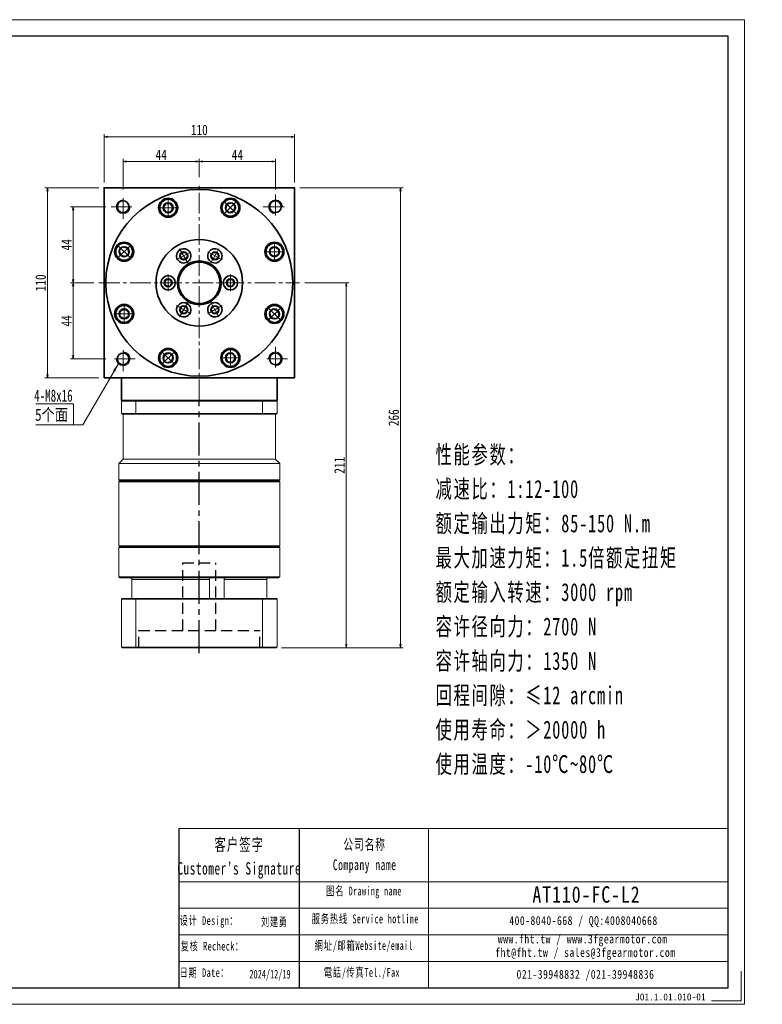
# Model space of a CAD drawing. Header units: millimetres. Extents: x -4 to 815, y 0 to 569.
# Tile 4 of 4: x 386 to 815, y 0 to 569. Entities that reach past the tile are written whole.
import ezdxf

# ---------------------------------------------------------------- set-up
doc = ezdxf.new("R2010")
doc.units = ezdxf.units.MM
doc.set_wipeout_variables(frame=1)
for name, pattern in [('CENTER2', [28.575, 19.05, -3.175, 3.175, -3.175]), ('DASHED2', [9.525, 6.35, -3.175]), ('点画线', [18, 12, -2, 2, -2])]:
    doc.linetypes.add(name, pattern=pattern)
for name, color, linetype in [('3中心线层', 1, 'CENTER2'), ('4虚线层', 6, 'DASHED2'), ('6文字层', 3, 'Continuous'), ('7标注层', 4, 'Continuous')]:
    doc.layers.add(name, color=color, linetype=linetype)
for name, color, linetype, lineweight in [('EB0', 7, 'Continuous', 35), ('SLD-0', 7, 'Continuous', 18), ('中心线层', 1, '点画线', 18), ('图框_外框线', 7, 'Continuous', 18), ('尺寸线层', 3, 'Continuous', 18), ('粗实线层', 7, 'Continuous', 35)]:
    doc.layers.add(name, color=color, linetype=linetype, lineweight=lineweight)
doc.styles.add('宋体', font='SimSun.ttf', dxfattribs={"width": 0.8})
doc.styles.add('标准', font='txt', dxfattribs={"width": 0.667})
doc.styles.add('样式 1', font='SimSun.ttf')
doc.dimstyles.new('A水平标注$0', dxfattribs={"dimtxt": 3.5, "dimasz": 2, "dimexe": 1.5, "dimexo": 3, "dimgap": 1.1, "dimtad": 1, "dimtoh": 1, "dimdec": 4, "dimdsep": 46, "dimtxsty": '宋体', "dimblk": 'OPEN', "dimcen": 3, "dimclrd": 3, "dimclre": 3, "dimclrt": 6, "dimadec": 0, "dimazin": 0, "dimtm": 1e-09, "dimtfac": 1, "dimtdec": 4, "dimtix": 1, "dimtmove": 0, "dimatfit": 3, "dimldrblk": 'OPEN', "dimfxl": 0, "dimlwd": 13, "dimlwe": 13, "dimarcsym": 0})

# ---------------------------------------------------------------- blocks, each defined once
blk = doc.blocks.new('_Open')
at = {"color": 0, "linetype": 'ByBlock', "lineweight": -2}
for p, q in [((-1, 0.17), (0, 0)), ((-1, -0.17), (0, 0)), ((0, 0), (-1, 0))]:
    blk.add_line(p, q, dxfattribs=at)
blk = doc.blocks.new('*D10')
at = {"layer": 'Defpoints', "color": 0, "transparency": 16777216}
for p in [(545.03, 501.63), (435.03, 472.21), (545.03, 472.21)]:
    blk.add_point(p, dxfattribs=at)
at = {"layer": '尺寸线层', "color": 3, "lineweight": 13, "transparency": 16777216}
for p, q in [((435.03, 475.21), (435.03, 503.13)), ((437.03, 501.63), (543.03, 501.63)), ((545.03, 475.21), (545.03, 503.13))]:
    blk.add_line(p, q, dxfattribs=at)
at = {"layer": '尺寸线层', "color": 3, "lineweight": 13, "transparency": 16777216, "xscale": 2, "yscale": 2, "zscale": 2, "rotation": 180}
blk.add_blockref('_Open', (435.03, 501.63), dxfattribs=at)
at = {"layer": '尺寸线层', "color": 3, "lineweight": 13, "transparency": 16777216, "xscale": 2, "yscale": 2, "zscale": 2}
blk.add_blockref('_Open', (545.03, 501.63), dxfattribs=at)
at = {"layer": '尺寸线层', "color": 6, "transparency": 16777216, "insert": (490.03, 505.56), "char_height": 6, "attachment_point": 5, "style": '宋体', "bg_fill": 3, "box_fill_scale": 1.1, "bg_fill_color": 257, "bg_fill_transparency": 0}
blk.add_mtext('110', dxfattribs=at)
blk = doc.blocks.new('*D11')
at = {"layer": 'Defpoints', "color": 0, "transparency": 16777216}
for p in [(402.31, 472.21), (435.03, 472.21), (435.03, 362.21)]:
    blk.add_point(p, dxfattribs=at)
at = {"layer": '尺寸线层', "color": 3, "lineweight": 13, "transparency": 16777216}
for p, q in [((432.03, 472.21), (400.81, 472.21)), ((402.31, 364.21), (402.31, 470.21)), ((432.03, 362.21), (400.81, 362.21))]:
    blk.add_line(p, q, dxfattribs=at)
at = {"layer": '尺寸线层', "color": 3, "lineweight": 13, "transparency": 16777216, "xscale": 2, "yscale": 2, "zscale": 2}
for p, rotation in [((402.31, 472.21), 90), ((402.31, 362.21), 270)]:
    blk.add_blockref('_Open', p, dxfattribs=dict(at, rotation=rotation))
at = {"layer": '尺寸线层', "color": 6, "transparency": 16777216, "insert": (398.38, 417.21), "char_height": 6, "attachment_point": 5, "rotation": 90, "style": '宋体', "bg_fill": 3, "box_fill_scale": 1.1, "bg_fill_color": 257, "bg_fill_transparency": 0}
blk.add_mtext('110', dxfattribs=at)
blk = doc.blocks.new('*D12')
at = {"layer": 'Defpoints', "color": 0, "transparency": 16777216}
for p in [(439.03, 461.21), (417.17, 417.21), (432.03, 417.21)]:
    blk.add_point(p, dxfattribs=at)
at = {"layer": '尺寸线层', "color": 3, "lineweight": 13, "transparency": 16777216}
for p, q in [((436.03, 461.21), (415.67, 461.21)), ((417.17, 459.21), (417.17, 419.21)), ((429.03, 417.21), (415.67, 417.21))]:
    blk.add_line(p, q, dxfattribs=at)
at = {"layer": '尺寸线层', "color": 3, "lineweight": 13, "transparency": 16777216, "xscale": 2, "yscale": 2, "zscale": 2}
for p, rotation in [((417.17, 461.21), 90), ((417.17, 417.21), 270)]:
    blk.add_blockref('_Open', p, dxfattribs=dict(at, rotation=rotation))
at = {"layer": '尺寸线层', "color": 6, "transparency": 16777216, "insert": (413.28, 439.21), "char_height": 6, "attachment_point": 5, "rotation": 90, "style": '宋体', "bg_fill": 3, "box_fill_scale": 1.1, "bg_fill_color": 257, "bg_fill_transparency": 0}
blk.add_mtext('44', dxfattribs=at)
blk = doc.blocks.new('*D13')
at = {"layer": 'Defpoints', "color": 0, "transparency": 16777216}
for p in [(432.03, 417.21), (417.17, 373.21), (439.03, 373.21)]:
    blk.add_point(p, dxfattribs=at)
at = {"layer": '尺寸线层', "color": 3, "lineweight": 13, "transparency": 16777216}
for p, q in [((429.03, 417.21), (415.67, 417.21)), ((417.17, 415.21), (417.17, 375.21)), ((436.03, 373.21), (415.67, 373.21))]:
    blk.add_line(p, q, dxfattribs=at)
at = {"layer": '尺寸线层', "color": 3, "lineweight": 13, "transparency": 16777216, "xscale": 2, "yscale": 2, "zscale": 2}
for p, rotation in [((417.17, 417.21), 90), ((417.17, 373.21), 270)]:
    blk.add_blockref('_Open', p, dxfattribs=dict(at, rotation=rotation))
at = {"layer": '尺寸线层', "color": 6, "transparency": 16777216, "insert": (413.28, 395.21), "char_height": 6, "attachment_point": 5, "rotation": 90, "style": '宋体', "bg_fill": 3, "box_fill_scale": 1.1, "bg_fill_color": 257, "bg_fill_transparency": 0}
blk.add_mtext('44', dxfattribs=at)
blk = doc.blocks.new('*D14')
at = {"layer": 'Defpoints', "color": 0, "transparency": 16777216}
for p in [(490.03, 487.35), (490.03, 475.21), (446.03, 468.21)]:
    blk.add_point(p, dxfattribs=at)
at = {"layer": '尺寸线层', "color": 3, "lineweight": 13, "transparency": 16777216}
for p, q in [((446.03, 471.21), (446.03, 488.85)), ((448.03, 487.35), (488.03, 487.35)), ((490.03, 478.21), (490.03, 488.85))]:
    blk.add_line(p, q, dxfattribs=at)
at = {"layer": '尺寸线层', "color": 3, "lineweight": 13, "transparency": 16777216, "xscale": 2, "yscale": 2, "zscale": 2, "rotation": 180}
blk.add_blockref('_Open', (446.03, 487.35), dxfattribs=at)
at = {"layer": '尺寸线层', "color": 3, "lineweight": 13, "transparency": 16777216, "xscale": 2, "yscale": 2, "zscale": 2}
blk.add_blockref('_Open', (490.03, 487.35), dxfattribs=at)
at = {"layer": '尺寸线层', "color": 6, "transparency": 16777216, "insert": (468.03, 491.25), "char_height": 6, "attachment_point": 5, "style": '宋体', "bg_fill": 3, "box_fill_scale": 1.1, "bg_fill_color": 257, "bg_fill_transparency": 0}
blk.add_mtext('44', dxfattribs=at)
blk = doc.blocks.new('*D15')
at = {"layer": 'Defpoints', "color": 0, "transparency": 16777216}
for p in [(534.03, 487.35), (490.03, 475.21), (534.03, 468.21)]:
    blk.add_point(p, dxfattribs=at)
at = {"layer": '尺寸线层', "color": 3, "lineweight": 13, "transparency": 16777216}
for p, q in [((490.03, 478.21), (490.03, 488.85)), ((492.03, 487.35), (532.03, 487.35)), ((534.03, 471.21), (534.03, 488.85))]:
    blk.add_line(p, q, dxfattribs=at)
at = {"layer": '尺寸线层', "color": 3, "lineweight": 13, "transparency": 16777216, "xscale": 2, "yscale": 2, "zscale": 2, "rotation": 180}
blk.add_blockref('_Open', (490.03, 487.35), dxfattribs=at)
at = {"layer": '尺寸线层', "color": 3, "lineweight": 13, "transparency": 16777216, "xscale": 2, "yscale": 2, "zscale": 2}
blk.add_blockref('_Open', (534.03, 487.35), dxfattribs=at)
at = {"layer": '尺寸线层', "color": 6, "transparency": 16777216, "insert": (512.03, 491.25), "char_height": 6, "attachment_point": 5, "style": '宋体', "bg_fill": 3, "box_fill_scale": 1.1, "bg_fill_color": 257, "bg_fill_transparency": 0}
blk.add_mtext('44', dxfattribs=at)
blk = doc.blocks.new('*X5')
at = {"layer": '中心线层', "linetype": '点画线', "lineweight": 18}
for p, q in [((-5.64, 0), (5.64, 0)), ((0, -5.64), (0, 5.64))]:
    blk.add_line(p, q, dxfattribs=at)
at = {"layer": '粗实线层'}
for p, q in [((-2.89, 0), (-1.44, 2.5)), ((-2.89, 0), (-1.44, -2.5)), ((-1.44, 2.5), (1.44, 2.5)), ((2.89, 0), (1.44, 2.5)), ((2.89, 0), (1.44, 2.5)), ((2.89, 0), (1.44, -2.5)), ((-1.44, -2.5), (1.44, -2.5))]:
    blk.add_line(p, q, dxfattribs=at)
blk.add_circle((0, 0), 2.89, dxfattribs=at)
for start, end in [(0, 180), (180, 360)]:
    blk.add_arc((0, 0), 4.89, start, end, dxfattribs=at)
blk = doc.blocks.new('*X9')
at = {"layer": '中心线层', "linetype": '点画线', "lineweight": 18}
for p, q in [((-4.76, 0), (4.76, 0)), ((0, -4.76), (0, 4.76))]:
    blk.add_line(p, q, dxfattribs=at)
at = {"layer": '粗实线层'}
for p, q in [((-2.31, 0), (-1.15, 2)), ((-2.31, 0), (-1.15, -2)), ((-1.15, 2), (1.15, 2)), ((2.31, 0), (1.15, 2)), ((2.31, 0), (1.15, 2)), ((2.31, 0), (1.15, -2)), ((-1.15, -2), (1.15, -2))]:
    blk.add_line(p, q, dxfattribs=at)
blk.add_circle((0, 0), 2.31, dxfattribs=at)
for start, end in [(0, 180), (180, 360)]:
    blk.add_arc((0, 0), 4.14, start, end, dxfattribs=at)
blk = doc.blocks.new('3432432432')
at = {"color": 7, "linetype": 'Continuous'}
for radius in [25, 12.68, 12]:
    blk.add_circle((0, 0), radius, dxfattribs=at)
at = {"layer": '粗实线层'}
for p, rotation in [((-9, 15.59), 299.9999999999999), ((9, 15.59), 240), ((18, 0), 180), ((-9, -15.59), 59.99999999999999), ((9, -15.59), 120)]:
    blk.add_blockref('*X9', p, dxfattribs=dict(at, rotation=rotation))
blk.add_blockref('*X9', (-18, 0), dxfattribs=at)
blk = doc.blocks.new('*D33')
at = {"layer": 'Defpoints', "color": 0, "transparency": 16777216}
for p in [(548.03, 417.21), (534.62, 206.21), (574.96, 206.21)]:
    blk.add_point(p, dxfattribs=at)
at = {"layer": '尺寸线层', "color": 3, "lineweight": 13, "transparency": 16777216}
for p, q in [((551.03, 417.21), (576.46, 417.21)), ((574.96, 415.21), (574.96, 208.21)), ((537.62, 206.21), (576.46, 206.21))]:
    blk.add_line(p, q, dxfattribs=at)
at = {"layer": '尺寸线层', "color": 3, "lineweight": 13, "transparency": 16777216, "xscale": 2, "yscale": 2, "zscale": 2}
for p, rotation in [((574.96, 417.21), 90), ((574.96, 206.21), 270)]:
    blk.add_blockref('_Open', p, dxfattribs=dict(at, rotation=rotation))
at = {"layer": '尺寸线层', "color": 6, "transparency": 16777216, "insert": (571.04, 311.71), "char_height": 6, "attachment_point": 5, "rotation": 90, "style": '宋体', "bg_fill": 3, "box_fill_scale": 1.1, "bg_fill_color": 257, "bg_fill_transparency": 0}
blk.add_mtext('211', dxfattribs=at)
blk = doc.blocks.new('*D34')
at = {"layer": 'Defpoints', "color": 0, "transparency": 16777216}
for p in [(545.03, 472.21), (534.62, 206.21), (606.3, 206.21)]:
    blk.add_point(p, dxfattribs=at)
at = {"layer": '尺寸线层', "color": 3, "lineweight": 13, "transparency": 16777216}
for p, q in [((548.03, 472.21), (607.8, 472.21)), ((606.3, 470.21), (606.3, 208.21)), ((537.62, 206.21), (607.8, 206.21))]:
    blk.add_line(p, q, dxfattribs=at)
at = {"layer": '尺寸线层', "color": 3, "lineweight": 13, "transparency": 16777216, "xscale": 2, "yscale": 2, "zscale": 2}
for p, rotation in [((606.3, 472.21), 90), ((606.3, 206.21), 270)]:
    blk.add_blockref('_Open', p, dxfattribs=dict(at, rotation=rotation))
at = {"layer": '尺寸线层', "color": 6, "transparency": 16777216, "insert": (602.37, 339.21), "char_height": 6, "attachment_point": 5, "rotation": 90, "style": '宋体', "bg_fill": 3, "box_fill_scale": 1.1, "bg_fill_color": 257, "bg_fill_transparency": 0}
blk.add_mtext('266', dxfattribs=at)

msp = doc.modelspace()

# ---------------------------------------------------------------- linework, layer by layer
at = {"color": 7, "linetype": 'Continuous', "lineweight": 15}
for p, q in [((445.02497, 348.71016), (453.43262, 348.71016)), ((445.02497, 341.71016), (445.02497, 348.71016)), ((453.61069, 349.21016), (445.52497, 349.21016)), ((453.43262, 348.71016), (453.43262, 341.71016)), ((453.43262, 348.71016), (526.61732, 348.71016)), ((526.43925, 349.21016), (453.61069, 349.21016)), ((526.61732, 341.71016), (526.61732, 348.71016)), ((453.43262, 341.71016), (445.02497, 341.71016)), ((526.61732, 341.71016), (453.43262, 341.71016)), ((445.52497, 341.21016), (453.61069, 341.21016)), ((453.61069, 341.21016), (526.43925, 341.21016)), ((443.52497, 302.21016), (490.02497, 302.21016)), ((490.02497, 302.71016), (444.02497, 302.71016)), ((443.52497, 264.21016), (490.02497, 264.21016)), ((490.02497, 264.71016), (444.02497, 264.71016)), ((451.0242, 245.71016), (495.8534, 245.71016)), ((451.0242, 234.71016), (451.0242, 245.71016)), ((495.8534, 245.71016), (495.8534, 234.71016)), ((504.38482, 234.71016), (504.38482, 245.71016)), ((504.38482, 245.71016), (529.02574, 245.71016)), ((529.02574, 245.71016), (529.02574, 234.71016)), ((445.02497, 234.31016), (453.43262, 234.31016)), ((445.02497, 234.31016), (445.02497, 206.61016)), ((453.575, 234.71016), (445.42497, 234.71016)), ((453.43262, 234.31016), (526.61732, 234.31016)), ((453.43262, 234.31016), (453.43262, 206.61016)), ((526.47494, 234.71016), (453.575, 234.71016)), ((526.61732, 234.31016), (526.61732, 206.61016)), ((453.43262, 206.61016), (445.02497, 206.61016)), ((445.42497, 206.21016), (453.575, 206.21016)), ((526.61732, 206.61016), (453.43262, 206.61016)), ((453.575, 206.21016), (526.47494, 206.21016))]:
    msp.add_line(p, q, dxfattribs=at)
msp.add_line((547.71019, 101.60472), (547.71019, 9.56958))
for points in [[(445.52497, 349.21016), (445.02497, 348.71016)], [(453.61069, 349.21016), (453.43262, 348.71016)], [(526.43925, 349.21016), (526.61732, 348.71016)], [(445.02497, 341.71016), (445.52497, 341.21016)], [(453.43262, 341.71016), (453.61069, 341.21016)], [(526.61732, 341.71016), (526.43925, 341.21016)], [(446.02497, 315.21016), (446.02497, 341.21016)], [(443.52497, 312.71016), (446.02497, 315.21016)], [(443.52497, 303.21016), (443.52497, 312.71016)], [(444.02497, 302.71016), (443.52497, 303.21016)], [(443.52497, 302.21016), (444.02497, 302.71016)], [(443.52497, 265.21016), (443.52497, 302.21016)], [(444.02497, 264.71016), (443.52497, 265.21016)], [(443.52497, 264.21016), (444.02497, 264.71016)], [(443.52497, 247.21016), (443.52497, 264.21016)], [(444.02497, 246.71016), (443.52497, 247.21016)], [(445.02497, 234.31016), (445.42497, 234.71016)], [(453.43262, 234.31016), (453.575, 234.71016)], [(526.61732, 234.31016), (526.47494, 234.71016)], [(445.02497, 206.61016), (445.42497, 206.21016)], [(453.575, 206.21016), (453.43262, 206.61016)], [(526.47494, 206.21016), (526.61732, 206.61016)]]:
    msp.add_open_spline(points, degree=1, dxfattribs=at)
for points, knots in [([(451.0242, 245.71016), (451.01397, 245.82024), (450.99351, 246.04038), (450.83393, 246.33527), (450.59471, 246.5632), (450.31723, 246.69095), (450.12672, 246.70458), (450.04874, 246.71016)], [0, 0, 0, 0, 0.20903468, 0.41802702, 0.631427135, 0.849138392, 1, 1, 1, 1]), ([(495.82338, 246.58663), (495.82291, 246.57916), (495.81994, 246.53207), (495.83258, 246.34889), (495.84875, 246.05589), (495.85185, 245.82542), (495.8534, 245.71016)], [0, 0, 0, 0, 0.058585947, 0.369068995, 0.684466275, 1, 1, 1, 1]), ([(504.38482, 245.71016), (504.39144, 245.82024), (504.4047, 246.04038), (504.50403, 246.33527), (504.64048, 246.5632), (504.78214, 246.69095), (504.86466, 246.70458), (504.89844, 246.71016)], [0, 0, 0, 0, 0.20903468, 0.41802702, 0.631427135, 0.849138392, 1, 1, 1, 1]), ([(530.0012, 246.71016), (529.9843, 246.70988), (529.85899, 246.70781), (529.62676, 246.65447), (529.3461, 246.47923), (529.1372, 246.21581), (529.03764, 245.94196), (529.02877, 245.76915), (529.02574, 245.71016)], [0, 0, 0, 0, 0.032681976, 0.242401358, 0.454080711, 0.670711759, 0.887588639, 1, 1, 1, 1])]:
    msp.add_open_spline(points, degree=3, knots=knots, dxfattribs=at)
at = {"layer": '3中心线层'}
msp.add_line((490.02836, 203.08992), (490.02586, 349.21016), dxfattribs=at)
at = {"layer": '4虚线层'}
for p, q in [((480.52742, 255.21016), (499.52742, 255.21016)), ((480.57024, 216.20971), (480.52742, 255.21016)), ((499.57024, 216.20971), (499.52742, 255.21016)), ((455.0283, 206.21016), (455.07024, 216.20971)), ((455.07024, 216.20971), (525.07024, 216.20971)), ((525.0283, 206.21016), (525.07024, 216.20971))]:
    msp.add_line(p, q, dxfattribs=at)
at = {"layer": '7标注层', "color": 0}
msp.add_line((478.28406, 101.60472), (478.28406, 9.58532), dxfattribs=at)
at = {"layer": 'EB0'}
for p, q in [((535.02586, 349.21016), (445.02586, 349.21016)), ((530.02586, 349.21016), (535.02586, 349.21016))]:
    msp.add_line(p, q, dxfattribs=at)
at = {"layer": '中心线层'}
for p, q in [((490.02586, 349.21016), (490.02586, 475.20536)), ((446.02586, 454.21016), (446.02586, 468.21016)), ((534.02586, 468.21016), (534.02586, 454.21016)), ((439.02586, 461.21016), (453.02586, 461.21016)), ((527.02586, 461.21016), (541.02586, 461.21016)), ((432.02586, 417.21016), (548.02586, 417.21016)), ((446.02586, 366.21016), (446.02586, 380.21016)), ((534.02586, 380.21016), (534.02586, 366.21016)), ((453.02586, 373.21016), (439.02586, 373.21016)), ((541.02586, 373.21016), (527.02586, 373.21016))]:
    msp.add_line(p, q, dxfattribs=at)
at = {"layer": '图框_外框线'}
for p, q in [((478.28406, 101.60472), (547.71019, 101.60472)), ((547.71019, 101.60472), (547.71019, 9.58532)), ((547.71019, 101.60472), (795.58142, 101.60472)), ((622.51217, 101.60472), (622.51217, 9.58532)), ((478.28406, 70.89777), (547.71019, 70.89777)), ((547.71019, 70.89777), (795.58142, 70.89777)), ((478.28406, 55.5443), (795.58142, 55.5443)), ((478.28406, 40.19083), (795.58142, 40.19083)), ((478.28406, 24.83735), (795.58142, 24.83735))]:
    msp.add_line(p, q, dxfattribs=at)
at = {"layer": '图框_外框线', "color": 3}
msp.add_lwpolyline([(803.24968, 19.17064), (803.24968, 1.91706), (785.9961, 1.91706)], dxfattribs=at)
at = {"layer": '尺寸线层', "color": 0}
for p, q in [((417.30964, 347.25124), (395.47784, 347.25124)), ((417.30964, 335.14432), (417.30964, 347.25124)), ((417.30964, 335.14432), (395.47784, 335.14432)), ((422.70964, 335.14432), (417.30964, 335.14432))]:
    msp.add_line(p, q, dxfattribs=at)
at = {"layer": '粗实线层'}
for p, q in [((445.02586, 362.21016), (535.02586, 362.21016)), ((445.02586, 349.21016), (445.02586, 362.21016)), ((445.02586, 362.21016), (535.02586, 362.21016)), ((535.02586, 349.21016), (535.02586, 362.21016))]:
    msp.add_line(p, q, dxfattribs=at)
for points in [[(435.02586, 362.21016), (435.02586, 472.21016)], [(435.02586, 471.61016), (435.02586, 472.21016), (545.02586, 472.21016), (545.02586, 471.61016)], [(545.02586, 362.21016), (545.02586, 472.21016)], [(545.02586, 362.21016), (435.02586, 362.21016)]]:
    msp.add_lwpolyline(points, dxfattribs=at)
for centre, radius in [((446.02586, 461.21016), 3.4), ((534.02586, 461.21016), 3.4), ((533.4482, 435.19628), 5.5), ((533.4482, 399.22404), 5.5), ((446.02586, 373.21016), 3.4), ((472.03974, 373.78782), 5.5), ((508.01198, 373.78782), 5.5), ((534.02586, 373.21016), 3.4)]:
    msp.add_circle(centre, radius, dxfattribs=at)
at = {"layer": '粗实线层', "lineweight": 18}
for centre, start, end in [((446.02586, 461.21016), 90, 360), ((534.02586, 461.21016), 0, 270), ((446.02586, 373.21016), 180, 90), ((534.02586, 373.21016), 270, 180)]:
    msp.add_arc(centre, 4, start, end, dxfattribs=at)

# ---------------------------------------------------------------- texts
at = {"layer": '6文字层', "insert": (741.8284, 6.25205), "char_height": 4, "width": 43.304423, "attachment_point": 1, "style": '样式 1'}
msp.add_mtext('J01.1.01.010-01', dxfattribs=at)
at = {"layer": 'SLD-0', "color": 1, "attachment_point": 2, "line_spacing_factor": 1.15057}
for s, insert, char_height, width, style in [("{\\fNSimSun|b0|i0|c134|p49;\\T1.1;客户签字\\PCustomer's Signature}", (513.11679, 95.92381), 7.1649538, 89.1327638, '标准'), ('{\\fNSimSun|b0|i0|c134|p49;\\T1.1;公司名称\\PCompany name}', (585.5856, 95.54346), 6.141389, 79.5118118, '标准'), ('{\\fNSimSun|b0|i0|c134|p49;\\T1.1;图名 Drawing name}', (585.16581, 68.06758), 5.1178241, 65.4502374, '标准'), ('\\pt35.82475;{\\H1.5456x;\\T1.1;\\C256;AT110-FC-L2}', (713.76691, 68.25102), 6.141389, 52.1428074, '宋体'), ('{\\fNSimSun|b0|i0|c134|p49;\\T1.1;服务热线 Service hotline}', (585.89155, 51.97468), 5.1178241, 72.917852, '标准'), ('\\T1.1;400-8040-668 / QQ:4008040668', (712.04785, 50.99678), 5.1178241, 149.0075441, '宋体'), ('\\T1.1;www.fht.tw / www.3fgearmotor.com ', (711.57596, 40.33705), 5.1178241, 149.1752854, '宋体'), ('{\\fNSimSun|b0|i0|c134|p49;\\T1.1;網址/邮箱Website/email}', (585.09465, 36.55548), 5.1178241, 75.9006207, '标准'), ('\\pt61.41389;{\\T1.1;fht@fht.tw / sales@3fgearmotor.com }', (713.13567, 32.54395), 5.1178241, 149.1752854, '宋体'), ('{\\fNSimSun|b0|i0|c134|p49;\\T1.1;電話/传真Tel./Fax}', (583.94803, 21.01606), 5.1178241, 76.8134827, '标准'), ('\\T1.1;021-39948832 /021-39948836 ', (713.18918, 19.89708), 5.1178241, 113.9066151, '宋体')]:
    msp.add_mtext(s, dxfattribs=dict(at, insert=insert, char_height=char_height, width=width, style=style))
at = {"layer": 'SLD-0', "color": 1, "char_height": 5, "attachment_point": 2, "style": '标准'}
for s, insert, width in [('{\\fNSimSun|b0|i0|c134|p49;\\T1.1;设计 \\fNSimSun|b0|i0|c0|p49;Design\\fNSimSun|b0|i0|c134|p49;：}', (495.61346, 50.93938), 31.9717109), ('{\\fSimSun|b0|i0|c134|p2;\\T1.1;刘建勇}', (533.42365, 50.18087), 31.9717109), ('{\\fNSimSun|b0|i0|c134|p49;\\T1.1;复核 \\fNSimSun|b0|i0|c0|p49;Recheck\\fNSimSun|b0|i0|c134|p49;：}', (497.50287, 36.11598), 51.4568896), ('{\\fNSimSun|b0|i0|c134|p49;\\T1.1;日期 Date：}', (492.98771, 20.84785), 31.9717109), ('{\\fNSimSun|b0|i0|c134|p49;2024/12/19}', (530.90878, 19.9399), 31.9717109)]:
    msp.add_mtext(s, dxfattribs=dict(at, insert=insert, width=width))
at = {"layer": '尺寸线层', "color": 0}
for s, style, width, p in [('4-M8x16', '标准', 0.667, (394.61244, 348.49259)), ('5个面', '宋体', 0.8, (395.0967, 337.43265))]:
    msp.add_text(s, height=7, dxfattribs=dict(at, style=style, width=width)).set_placement(p)
at = {"layer": '尺寸线层', "insert": (626.55341, 323.09506), "char_height": 7.2576, "width": 207.9465973, "attachment_point": 1, "line_spacing_factor": 1.15057, "style": '标准'}
msp.add_mtext('{\\fNSimSun|b0|i0|c134|p49;\\H1.42857x;\\T1.1;性能参数：\\P减速比：1:12-100\\P额定输出力矩：85-150 N.m\\P最大加速力矩：1.5倍额定扭矩\\P额定输入转速：3000 rpm\\P容许径向力：2700 N\\P容许轴向力：1350 N\\P回程间隙：≤12 arcmin\\P使用寿命：＞20000 h\\P使用温度：-10℃~80℃}', dxfattribs=at)

# ---------------------------------------------------------------- next in the draw order: dimensions: what is measured, and where the dimension line sits
at = {"layer": '尺寸线层'}
dim = msp.add_linear_dim(base=(545.02586, 501.62512), p1=(435.02586, 472.21016), p2=(545.02586, 472.21016), dimstyle='A水平标注$0', override={"dimtxt": 6, "dimgap": 1, "dimdec": 1, "dimpost": '<>', "dimblk": 'Open', "dimtvp": 0.1, "dimtfill": 1, "dimtfillclr": 256}, dxfattribs=at)
dim.commit()
dim.dimension.update_dxf_attribs({"geometry": '*D10', "text_midpoint": (490.02586, 501.62512), "dimtype": 160})

# ---------------------------------------------------------------- next in the draw order: dimensions: what is measured, and where the dimension line sits
dim = msp.add_linear_dim(base=(490.02586, 487.35404), p1=(446.02586, 468.21016), p2=(490.02586, 475.20536), dimstyle='A水平标注$0', override={"dimtxt": 6, "dimgap": 1, "dimdec": 1, "dimpost": '<>', "dimblk": 'Open', "dimtvp": 0.1, "dimtfill": 1, "dimtfillclr": 256}, dxfattribs=at)
dim.commit()
dim.dimension.update_dxf_attribs({"geometry": '*D14', "text_midpoint": (468.02586, 487.35404), "dimtype": 160})
dim = msp.add_linear_dim(base=(402.3098, 472.21016), p1=(435.02586, 362.21016), p2=(435.02586, 472.21016), angle=90, dimstyle='A水平标注$0', override={"dimtxt": 6, "dimgap": 1, "dimdec": 1, "dimpost": '<>', "dimblk": 'Open', "dimtvp": 0.1, "dimtfill": 1, "dimtfillclr": 256}, dxfattribs=at)
dim.commit()
dim.dimension.update_dxf_attribs({"geometry": '*D11', "text_midpoint": (402.3098, 417.21016), "dimtype": 160})

# ---------------------------------------------------------------- next in the draw order: linework, layer by layer
at = {"layer": '粗实线层'}
msp.add_circle((472.03974, 460.6325), 5.5, dxfattribs=at)

# ---------------------------------------------------------------- next in the draw order: dimensions: what is measured, and where the dimension line sits
at = {"layer": '尺寸线层'}
dim = msp.add_linear_dim(base=(534.02586, 487.35404), p1=(490.02586, 475.20536), p2=(534.02586, 468.21016), dimstyle='A水平标注$0', override={"dimtxt": 6, "dimgap": 1, "dimdec": 1, "dimpost": '<>', "dimblk": 'Open', "dimtvp": 0.1, "dimtfill": 1, "dimtfillclr": 256}, dxfattribs=at)
dim.commit()
dim.dimension.update_dxf_attribs({"geometry": '*D15', "text_midpoint": (512.02586, 487.35404), "dimtype": 160})
dim = msp.add_linear_dim(base=(417.17488, 417.21016), p1=(439.02586, 461.21016), p2=(432.02586, 417.21016), angle=270, dimstyle='A水平标注$0', override={"dimtxt": 6, "dimgap": 1, "dimdec": 1, "dimpost": '<>', "dimblk": 'Open', "dimtvp": 0.1, "dimtfill": 1, "dimtfillclr": 256}, dxfattribs=at)
dim.commit()
dim.dimension.update_dxf_attribs({"geometry": '*D12', "text_midpoint": (417.17488, 439.21016), "dimtype": 160})

# ---------------------------------------------------------------- next in the draw order: linework, layer by layer
at = {"layer": '粗实线层'}
for centre in [(508.01198, 460.6325), (446.60352, 435.19628)]:
    msp.add_circle(centre, 5.5, dxfattribs=at)

# ---------------------------------------------------------------- next in the draw order: block references
at = {"layer": '粗实线层', "rotation": 315.0000000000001}
msp.add_blockref('*X5', (508.01198, 460.6325), dxfattribs=at)

# ---------------------------------------------------------------- next in the draw order: dimensions: what is measured, and where the dimension line sits
at = {"layer": '尺寸线层'}
dim = msp.add_linear_dim(base=(417.17488, 373.21016), p1=(432.02586, 417.21016), p2=(439.02586, 373.21016), angle=270, dimstyle='A水平标注$0', override={"dimtxt": 6, "dimgap": 1, "dimdec": 1, "dimpost": '<>', "dimblk": 'Open', "dimtvp": 0.1, "dimtfill": 1, "dimtfillclr": 256}, dxfattribs=at)
dim.commit()
dim.dimension.update_dxf_attribs({"geometry": '*D13', "text_midpoint": (417.17488, 395.21016), "dimtype": 160})

# ---------------------------------------------------------------- next in the draw order: hatches: boundary and pattern name
at = {"layer": '尺寸线层', "linetype": 'Continuous'}
msp.add_hatch(color=0, dxfattribs=at).paths.add_polyline_path([(443.44392, 370.82717), (441.31453, 365.81905), (440.14728, 366.49731)], flags=0)

# ---------------------------------------------------------------- next in the draw order: linework, layer by layer
at = {"layer": '尺寸线层', "color": 0, "linetype": 'Continuous'}
msp.add_line((443.44392, 370.82717), (422.70964, 335.14432), dxfattribs=at)
at = {"layer": '粗实线层'}
for centre, radius in [((490.02586, 417.21016), 54), ((446.60352, 399.22404), 5.5)]:
    msp.add_circle(centre, radius, dxfattribs=at)

# ---------------------------------------------------------------- next in the draw order: block references
msp.add_blockref('3432432432', (490.02586, 417.21016), dxfattribs=at)

# ---------------------------------------------------------------- next in the draw order: wipeouts: each hides what was drawn before it
for points in [[(476.92974, 460.6325), (476.86043, 461.4529), (476.86043, 461.4529), (476.44502, 462.75513), (475.6854, 463.89152), (474.64093, 464.77326), (473.39321, 465.33145), (472.03974, 465.5225), (472.03974, 465.5225), (472.03974, 465.5225), (470.68626, 465.33145), (469.43855, 464.77326), (468.39407, 463.89152), (467.63446, 462.75513), (467.21905, 461.4529), (467.21905, 461.4529), (467.21905, 461.4529), (467.14974, 460.6325), (467.14974, 460.6325), (467.14974, 460.6325), (467.31636, 459.36687), (467.80487, 458.1875), (468.58199, 457.17474), (469.59474, 456.39763), (470.77411, 455.90912), (472.03974, 455.7425), (472.03974, 455.7425), (472.03974, 455.7425), (473.55083, 455.98183), (474.91401, 456.6764), (475.99583, 457.75823), (476.6904, 459.1214)], [(450.06127, 438.65403), (449.43215, 439.18513), (449.43215, 439.18513), (448.21759, 439.81222), (446.87692, 440.07863), (445.51488, 439.96356), (444.23791, 439.47599), (443.14577, 438.65403), (443.14577, 438.65403), (443.14577, 438.65403), (442.32381, 437.56189), (441.83624, 436.28492), (441.72117, 434.92288), (441.98759, 433.58221), (442.61467, 432.36765), (442.61467, 432.36765), (442.61467, 432.36765), (443.14577, 431.73853), (443.14577, 431.73853), (443.14577, 431.73853), (444.15852, 430.96141), (445.3379, 430.4729), (446.60352, 430.30628), (447.86915, 430.4729), (449.04852, 430.96141), (450.06127, 431.73853), (450.06127, 431.73853), (450.06127, 431.73853), (450.96054, 432.97627), (451.43332, 434.43131), (451.43332, 435.96124), (450.96054, 437.41629)], [(533.4482, 430.30628), (534.2686, 430.37559), (534.2686, 430.37559), (535.57084, 430.791), (536.70722, 431.55061), (537.58896, 432.59509), (538.14716, 433.84281), (538.3382, 435.19628), (538.3382, 435.19628), (538.3382, 435.19628), (538.14716, 436.54975), (537.58896, 437.79747), (536.70722, 438.84194), (535.57084, 439.60156), (534.2686, 440.01697), (534.2686, 440.01697), (534.2686, 440.01697), (533.4482, 440.08628), (533.4482, 440.08628), (533.4482, 440.08628), (532.18257, 439.91966), (531.0032, 439.43114), (529.99045, 438.65403), (529.21333, 437.64128), (528.72482, 436.4619), (528.5582, 435.19628), (528.5582, 435.19628), (528.5582, 435.19628), (528.79753, 433.68519), (529.4921, 432.32201), (530.57393, 431.24019), (531.9371, 430.54561)], [(446.60352, 404.11404), (445.78312, 404.04473), (445.78312, 404.04473), (444.48088, 403.62932), (443.3445, 402.8697), (442.46276, 401.82523), (441.90456, 400.57751), (441.71352, 399.22404), (441.71352, 399.22404), (441.71352, 399.22404), (441.90456, 397.87056), (442.46276, 396.62284), (443.3445, 395.57837), (444.48088, 394.81875), (445.78312, 394.40335), (445.78312, 394.40335), (445.78312, 394.40335), (446.60352, 394.33404), (446.60352, 394.33404), (446.60352, 394.33404), (447.86915, 394.50066), (449.04852, 394.98917), (450.06127, 395.76628), (450.83839, 396.77904), (451.3269, 397.95841), (451.49352, 399.22404), (451.49352, 399.22404), (451.49352, 399.22404), (451.25419, 400.73513), (450.55961, 402.09831), (449.47779, 403.18013), (448.11461, 403.8747)], [(529.99045, 395.76628), (530.61957, 395.23518), (530.61957, 395.23518), (531.83412, 394.6081), (533.1748, 394.34168), (534.53684, 394.45676), (535.81381, 394.94432), (536.90595, 395.76628), (536.90595, 395.76628), (536.90595, 395.76628), (537.72791, 396.85842), (538.21548, 398.1354), (538.33055, 399.49743), (538.06413, 400.83811), (537.43705, 402.05267), (537.43705, 402.05267), (537.43705, 402.05267), (536.90595, 402.68179), (536.90595, 402.68179), (536.90595, 402.68179), (535.8932, 403.4589), (534.71382, 403.94741), (533.4482, 404.11404), (532.18257, 403.94741), (531.0032, 403.4589), (529.99045, 402.68179), (529.99045, 402.68179), (529.99045, 402.68179), (529.09118, 401.44405), (528.6184, 399.989), (528.6184, 398.45907), (529.09118, 397.00402)], [(468.58199, 377.24557), (468.05089, 376.61645), (468.05089, 376.61645), (467.4238, 375.40189), (467.15739, 374.06122), (467.27246, 372.69918), (467.76002, 371.4222), (468.58199, 370.33007), (468.58199, 370.33007), (468.58199, 370.33007), (469.67412, 369.5081), (470.9511, 369.02054), (472.31314, 368.90547), (473.65381, 369.17188), (474.86837, 369.79897), (474.86837, 369.79897), (474.86837, 369.79897), (475.49749, 370.33007), (475.49749, 370.33007), (475.49749, 370.33007), (476.2746, 371.34282), (476.76312, 372.52219), (476.92974, 373.78782), (476.76312, 375.05344), (476.2746, 376.23282), (475.49749, 377.24557), (475.49749, 377.24557), (475.49749, 377.24557), (474.25975, 378.14484), (472.8047, 378.61762), (471.27477, 378.61762), (469.81972, 378.14484)], [(503.12198, 373.78782), (503.19129, 372.96742), (503.19129, 372.96742), (503.6067, 371.66518), (504.36632, 370.5288), (505.41079, 369.64706), (506.65851, 369.08886), (508.01198, 368.89782), (508.01198, 368.89782), (508.01198, 368.89782), (509.36545, 369.08886), (510.61317, 369.64706), (511.65765, 370.5288), (512.41726, 371.66518), (512.83267, 372.96742), (512.83267, 372.96742), (512.83267, 372.96742), (512.90198, 373.78782), (512.90198, 373.78782), (512.90198, 373.78782), (512.73536, 375.05344), (512.24685, 376.23282), (511.46973, 377.24557), (510.45698, 378.02268), (509.27761, 378.5112), (508.01198, 378.67782), (508.01198, 378.67782), (508.01198, 378.67782), (506.50089, 378.43849), (505.13771, 377.74391), (504.05589, 376.66209), (503.36131, 375.29891)]]:
    msp.add_wipeout(points).dxf.layer = '粗实线层'

# ---------------------------------------------------------------- next in the draw order: linework, layer by layer
at = {"layer": '图框_外框线', "color": 3}
msp.add_lwpolyline([(0, 0), (805.16674, 0), (805.16674, 569.36791), (0, 569.36791)], close=True, dxfattribs=at)
at = {"layer": '图框_外框线', "color": 3, "lineweight": 25}
msp.add_lwpolyline([(47.92659, 9.58532), (795.58142, 9.58532), (795.58142, 559.78259), (47.92659, 559.78259)], close=True, dxfattribs=at)

# ---------------------------------------------------------------- next in the draw order: block references
at = {"layer": '粗实线层'}
msp.add_blockref('*X5', (472.03974, 460.6325), dxfattribs=at)
for p, rotation in [((446.60352, 435.19628), 45.00000000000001), ((533.4482, 435.19628), 270), ((446.60352, 399.22404), 90), ((533.4482, 399.22404), 225.0000000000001), ((472.03974, 373.78782), 135.0000000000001), ((508.01198, 373.78782), 180)]:
    msp.add_blockref('*X5', p, dxfattribs=dict(at, rotation=rotation))

# ---------------------------------------------------------------- next in the draw order: dimensions: what is measured, and where the dimension line sits
at = {"layer": '尺寸线层'}
dim = msp.add_linear_dim(base=(574.9609, 206.21016), p1=(548.02586, 417.21016), p2=(534.62497, 206.21016), angle=90, dimstyle='A水平标注$0', override={"dimtxt": 6, "dimgap": 1, "dimtad": 1, "dimjust": 0, "dimdec": 1, "dimlfac": 1, "dimpost": '<>', "dimse1": 0, "dimse2": 0, "dimsd1": 0, "dimsd2": 0, "dimtofl": 1, "dimtvp": 0.1}, dxfattribs=at)
dim.commit()
dim.dimension.update_dxf_attribs({"geometry": '*D33', "text_midpoint": (571.0447, 311.71016)})

# ---------------------------------------------------------------- next in the draw order: dimensions: what is measured, and where the dimension line sits
dim = msp.add_linear_dim(base=(606.29962, 206.21016), p1=(545.02586, 472.21016), p2=(534.62497, 206.21016), angle=90, dimstyle='A水平标注$0', override={"dimtxt": 6, "dimgap": 1, "dimdec": 1, "dimpost": '<>', "dimblk": 'Open', "dimtvp": 0.1, "dimtfill": 1, "dimtfillclr": 256}, dxfattribs=at)
dim.commit()
dim.dimension.update_dxf_attribs({"geometry": '*D34', "text_midpoint": (602.36665, 339.21016)})

# ---------------------------------------------------------------- next in the draw order: linework, layer by layer
at = {"color": 7, "linetype": 'Continuous', "lineweight": 15}
for p, q in [((534.52497, 349.21016), (526.43925, 349.21016)), ((526.61732, 348.71016), (535.02497, 348.71016)), ((535.02497, 348.71016), (535.02497, 341.71016)), ((535.02497, 341.71016), (526.61732, 341.71016)), ((526.43925, 341.21016), (534.52497, 341.21016)), ((534.02497, 315.21016), (446.02497, 315.21016)), ((536.52497, 312.71016), (443.52497, 312.71016)), ((536.52497, 303.21016), (443.52497, 303.21016)), ((444.02497, 302.71016), (536.02497, 302.71016)), ((536.02497, 302.71016), (490.02497, 302.71016)), ((490.02497, 302.21016), (536.52497, 302.21016)), ((536.52497, 265.21016), (443.52497, 265.21016)), ((444.02497, 264.71016), (536.02497, 264.71016)), ((536.02497, 264.71016), (490.02497, 264.71016)), ((490.02497, 264.21016), (536.52497, 264.21016)), ((536.52497, 247.21016), (443.52497, 247.21016)), ((444.02497, 246.71016), (536.02497, 246.71016)), ((534.62497, 234.71016), (526.47494, 234.71016)), ((526.61732, 234.31016), (535.02497, 234.31016)), ((535.02497, 234.31016), (535.02497, 206.61016)), ((526.47494, 206.21016), (534.62497, 206.21016)), ((535.02497, 206.61016), (526.61732, 206.61016))]:
    msp.add_line(p, q, dxfattribs=at)
for points in [[(534.52497, 349.21016), (535.02497, 348.71016)], [(534.52497, 341.21016), (535.02497, 341.71016)], [(534.02497, 341.21016), (534.02497, 315.21016)], [(534.02497, 315.21016), (536.52497, 312.71016)], [(536.52497, 312.71016), (536.52497, 303.21016)], [(536.52497, 303.21016), (536.02497, 302.71016)], [(536.02497, 302.71016), (536.52497, 302.21016)], [(536.52497, 302.21016), (536.52497, 265.21016)], [(536.52497, 265.21016), (536.02497, 264.71016)], [(536.02497, 264.71016), (536.52497, 264.21016)], [(536.52497, 264.21016), (536.52497, 247.21016)], [(536.52497, 247.21016), (536.02497, 246.71016)], [(534.62497, 234.71016), (535.02497, 234.31016)], [(534.62497, 206.21016), (535.02497, 206.61016)]]:
    msp.add_open_spline(points, degree=1, dxfattribs=at)

doc.saveas('drawing.dxf')
